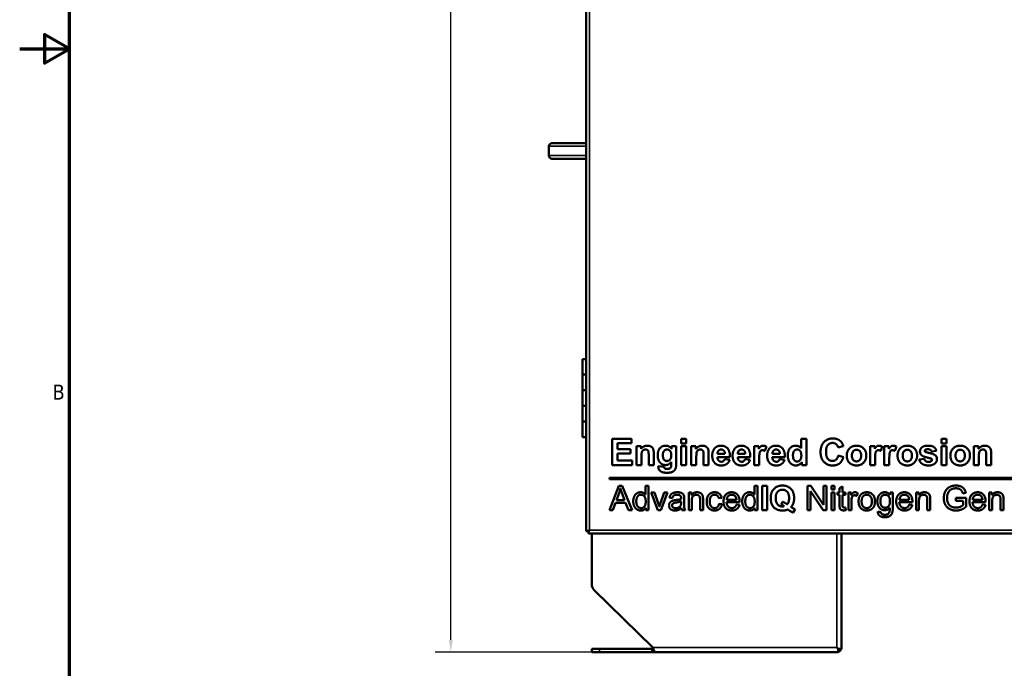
# Model space of a CAD drawing. Header units: inches. Extents: x 0 to 136, y 2 to 86.
# Tile 2 of 74: x 0 to 32, y 24 to 45. Entities that reach past the tile are written whole.
import ezdxf

# ---------------------------------------------------------------- set-up
doc = ezdxf.new("R2010")
doc.units = ezdxf.units.IN
doc.header["$LTSCALE"] = 4
doc.header["$MEASUREMENT"] = 0
for name, color, linetype, lineweight in [('Border (ANSI)', 7, 'Continuous', 70), ('Dimension (ANSI)', 7, 'Continuous', 25), ('Visible (ANSI)', 7, 'Continuous', 50), ('Visible Narrow (ANSI)', 7, 'Continuous', 35)]:
    doc.layers.add(name, color=color, linetype=linetype, lineweight=lineweight)
doc.styles.add('Dimension Text', font='tahoma.ttf')
doc.dimstyles.new('Dual Dimension', dxfattribs={"dimscale": 4, "dimtxt": 0.12, "dimasz": 0.098425, "dimexe": 0.125, "dimexo": 0.0625, "dimgap": 0.031496, "dimtad": 0, "dimtih": 1, "dimtoh": 1, "dimrnd": 1e-08, "dimzin": 4, "dimdsep": 46, "dimtxsty": 'Dimension Text', "dimcen": 0.09, "dimdle": 0.393701, "dimclrd": 256, "dimclre": 256, "dimclrt": 256, "dimadec": 0, "dimazin": 1, "dimtfac": 1, "dimtofl": 0, "dimtmove": 0, "dimatfit": 3, "dimfxl": 1, "dimtolj": 1, "dimtzin": 4, "dimlwd": -1, "dimlwe": -1, "dimarcsym": 0})

# ---------------------------------------------------------------- blocks, each defined once
blk = doc.blocks.new('Borders Default Border')
at = {"layer": 'Border (ANSI)', "flags": 128}
for points in [[(0.5, 1), (0.5, 21), (33.5, 21), (33.5, 1), (0.5, 1)], [(0.1, 11), (0.5, 11), (0.3, 11.1155), (0.3, 10.8845), (0.5, 11)]]:
    blk.add_lwpolyline(points, dxfattribs=at)
at = {"layer": 'Border (ANSI)', "insert": (0.3634, 8.19), "char_height": 0.12, "attachment_point": 7, "style": 'Dimension Text'}
blk.add_mtext('B', dxfattribs=at)
blk = doc.blocks.new('*D6')
at = {"layer": 'Defpoints', "color": 0, "transparency": 16777216}
for p in [(14.213, 76.864), (18.62, 76.864), (18.98, 24.666)]:
    blk.add_point(p, dxfattribs=at)
at = {"layer": 'Dimension (ANSI)', "transparency": 16777216}
for p, q in [((18.37, 76.864), (13.713, 76.864)), ((14.213, 76.471), (14.213, 51.843)), ((14.213, 25.06), (14.213, 49.688)), ((18.73, 24.666), (13.713, 24.666))]:
    blk.add_line(p, q, dxfattribs=at)
for points in [[(14.147, 76.471), (14.278, 76.471), (14.213, 76.864)], [(14.147, 25.06), (14.278, 25.06), (14.213, 24.666)]]:
    blk.add_solid(points, dxfattribs=at)
at = {"layer": 'Dimension (ANSI)', "transparency": 16777216, "insert": (14.213, 50.765), "char_height": 0.48, "attachment_point": 5, "style": 'Dimension Text'}
blk.add_mtext('\\A1;{\\H3.0x;(}\\S52.20^ 1325.8 mm;{\\H3.0x;)}', dxfattribs=at)

msp = doc.modelspace()

# ---------------------------------------------------------------- linework, layer by layer
at = {"layer": 'Visible (ANSI)'}
for p, q in [((18.5458, 28.5404), (18.5458, 76.7903)), ((17.3548, 40.8778), (17.3548, 40.5778)), ((18.2328, 40.9778), (17.4548, 40.9778)), ((18.2328, 40.9778), (18.5458, 40.9778)), ((17.4548, 40.4778), (18.2328, 40.4778)), ((18.2328, 40.4778), (18.5458, 40.4778)), ((18.5458, 34.0603), (18.4288, 34.0603)), ((18.4288, 34.0603), (18.4288, 33.5603)), ((18.5458, 33.5603), (18.4288, 33.5603)), ((18.5458, 33.5603), (18.4288, 33.5603)), ((18.4288, 33.5603), (18.4288, 33.0603)), ((18.5458, 33.0603), (18.4288, 33.0603)), ((18.4288, 33.0603), (18.4288, 32.5603)), ((18.5458, 33.0603), (18.4288, 33.0603)), ((18.5458, 32.5603), (18.4288, 32.5603)), ((18.5458, 32.5603), (18.4288, 32.5603)), ((18.4288, 32.5603), (18.4288, 32.0603)), ((18.5458, 32.0603), (18.4288, 32.0603)), ((18.4288, 32.0603), (18.4288, 31.5603)), ((18.5458, 32.0603), (18.4288, 32.0603)), ((18.5458, 31.5603), (18.4288, 31.5603)), ((20.0037, 31.5003), (19.3815, 31.5003)), ((19.3815, 31.5003), (19.3815, 30.6613)), ((19.5509, 31.3584), (20.0037, 31.3584)), ((19.5509, 31.1723), (19.5509, 31.3584)), ((20.0037, 31.3584), (20.0037, 31.5003)), ((20.1604, 31.2695), (20.1604, 30.6613)), ((20.31, 31.2695), (20.1604, 31.2695)), ((20.31, 31.18), (20.31, 31.2695)), ((21.2852, 31.2695), (21.2852, 31.1844)), ((21.4355, 31.2695), (21.2852, 31.2695)), ((21.4355, 30.724), (21.4355, 31.2695)), ((21.7559, 31.5003), (21.5947, 31.5003)), ((21.5947, 31.5003), (21.5947, 31.3513)), ((21.5947, 31.3513), (21.7559, 31.3513)), ((21.7559, 31.2695), (21.5947, 31.2695)), ((21.5947, 31.2695), (21.5947, 30.6613)), ((21.7559, 31.3513), (21.7559, 31.5003)), ((21.7559, 30.6613), (21.7559, 31.2695)), ((21.9183, 31.2695), (21.9183, 30.6613)), ((22.0679, 31.2695), (21.9183, 31.2695)), ((22.0679, 31.18), (22.0679, 31.2695)), ((23.9327, 31.2695), (23.9327, 30.6613)), ((24.0823, 31.2695), (23.9327, 31.2695)), ((24.0823, 31.1832), (24.0823, 31.2695)), ((24.2767, 31.1122), (24.3259, 31.2522)), ((25.4438, 31.5003), (25.4438, 31.1985)), ((25.6049, 31.5003), (25.4438, 31.5003)), ((25.6049, 30.6613), (25.6049, 31.5003)), ((26.621, 31.2292), (26.7886, 31.2695)), ((27.6449, 31.2695), (27.6449, 30.6613)), ((27.7945, 31.2695), (27.6449, 31.2695)), ((27.7945, 31.1832), (27.7945, 31.2695)), ((27.9889, 31.1122), (28.0381, 31.2522)), ((28.1008, 31.2695), (28.1008, 30.6613)), ((28.2504, 31.2695), (28.1008, 31.2695)), ((28.2504, 31.1832), (28.2504, 31.2695)), ((28.4448, 31.1122), (28.4941, 31.2522)), ((30.0928, 31.5003), (29.9316, 31.5003)), ((29.9316, 31.5003), (29.9316, 31.3513)), ((29.9316, 31.3513), (30.0928, 31.3513)), ((30.0928, 31.2695), (29.9316, 31.2695)), ((29.9316, 31.2695), (29.9316, 30.6613)), ((30.0928, 31.3513), (30.0928, 31.5003)), ((30.0928, 30.6613), (30.0928, 31.2695)), ((30.9714, 31.2695), (30.9714, 30.6613)), ((31.1211, 31.2695), (30.9714, 31.2695)), ((31.1211, 31.18), (31.1211, 31.2695)), ((19.9724, 31.1723), (19.5509, 31.1723)), ((19.5509, 31.0303), (19.9724, 31.0303)), ((19.5509, 30.8033), (19.5509, 31.0303)), ((19.9724, 31.0303), (19.9724, 31.1723)), ((20.3215, 30.6613), (20.3215, 30.937)), ((20.5536, 30.9715), (20.5536, 30.6613)), ((20.7148, 30.6613), (20.7148, 31.0393)), ((22.0794, 30.6613), (22.0794, 30.937)), ((22.3116, 30.9715), (22.3116, 30.6613)), ((22.4727, 30.6613), (22.4727, 31.0393)), ((22.7541, 30.9191), (23.157, 30.9191)), ((22.9971, 31.0175), (22.7567, 31.0175)), ((23.4057, 30.9191), (23.8086, 30.9191)), ((23.6487, 31.0175), (23.4083, 31.0175)), ((24.5133, 30.9191), (24.9162, 30.9191)), ((24.7563, 31.0175), (24.5159, 31.0175)), ((26.7911, 30.9184), (26.6268, 30.9702)), ((29.6183, 31.0936), (29.7698, 31.1218)), ((31.1326, 30.6613), (31.1326, 30.937)), ((31.3647, 30.9715), (31.3647, 30.6613)), ((31.5259, 30.6613), (31.5259, 31.0393)), ((19.3815, 30.6613), (20.0197, 30.6613)), ((20.0197, 30.8033), (19.5509, 30.8033)), ((20.0197, 30.6613), (20.0197, 30.8033)), ((20.1604, 30.6613), (20.3215, 30.6613)), ((20.5536, 30.6613), (20.7148, 30.6613)), ((21.046, 30.5993), (20.8625, 30.6217)), ((21.275, 30.7598), (21.2743, 30.6709)), ((21.5947, 30.6613), (21.7559, 30.6613)), ((21.9183, 30.6613), (22.0794, 30.6613)), ((22.3116, 30.6613), (22.4727, 30.6613)), ((23.1487, 30.8283), (22.9881, 30.8551)), ((23.8003, 30.8283), (23.6398, 30.8551)), ((23.9327, 30.6613), (24.0938, 30.6613)), ((24.0938, 30.6613), (24.0938, 30.8487)), ((24.9079, 30.8283), (24.7474, 30.8551)), ((25.4553, 30.7509), (25.4553, 30.6613)), ((25.4553, 30.6613), (25.6049, 30.6613)), ((27.6449, 30.6613), (27.806, 30.6613)), ((27.806, 30.6613), (27.806, 30.8487)), ((28.1008, 30.6613), (28.262, 30.6613)), ((28.262, 30.6613), (28.262, 30.8487)), ((29.3842, 30.8596), (29.2231, 30.8353)), ((29.9316, 30.6613), (30.0928, 30.6613)), ((30.9714, 30.6613), (31.1326, 30.6613)), ((31.3647, 30.6613), (31.5259, 30.6613)), ((19.5923, 29.9913), (19.2946, 29.2163)), ((37.9568, 30.2543), (19.2958, 30.2543)), ((19.2958, 30.2543), (19.2958, 30.2043)), ((19.2958, 30.2043), (37.9568, 30.2043)), ((19.7034, 29.9913), (19.5923, 29.9913)), ((20.02, 29.2163), (19.7034, 29.9913)), ((20.45, 29.9913), (20.45, 29.7137)), ((20.5451, 29.9913), (20.45, 29.9913)), ((20.5451, 29.2163), (20.5451, 29.9913)), ((23.9411, 29.9913), (23.9411, 29.7137)), ((24.0362, 29.9913), (23.9411, 29.9913)), ((24.0362, 29.2163), (24.0362, 29.9913)), ((24.3445, 29.9913), (24.188, 29.9913)), ((24.188, 29.9913), (24.188, 29.2163)), ((24.3445, 29.2163), (24.3445, 29.9913)), ((25.7456, 29.9913), (25.6405, 29.9913)), ((25.6405, 29.9913), (25.6405, 29.2163)), ((26.1532, 29.3829), (25.7456, 29.9913)), ((26.1532, 29.9913), (26.1532, 29.3829)), ((26.2513, 29.9913), (26.1532, 29.9913)), ((26.2513, 29.2163), (26.2513, 29.9913)), ((26.5071, 29.9913), (26.412, 29.9913)), ((26.412, 29.9913), (26.412, 29.8821)), ((26.5071, 29.8821), (26.5071, 29.9913)), ((26.764, 29.9742), (26.6689, 29.9169)), ((26.764, 29.7781), (26.764, 29.9742)), ((19.5179, 29.5341), (19.6035, 29.7616)), ((19.6998, 29.7492), (19.7813, 29.5341)), ((20.7371, 29.7781), (20.6367, 29.7781)), ((20.6367, 29.7781), (20.8493, 29.2163)), ((20.8576, 29.4414), (20.7371, 29.7781)), ((21.0531, 29.7781), (20.9285, 29.4355)), ((20.9385, 29.2163), (21.1512, 29.7781)), ((21.1512, 29.7781), (21.0531, 29.7781)), ((21.9238, 29.7781), (21.8382, 29.7781)), ((21.8382, 29.7781), (21.8382, 29.2163)), ((21.9238, 29.6984), (21.9238, 29.7781)), ((25.7386, 29.8248), (26.1461, 29.2163)), ((25.7386, 29.2163), (25.7386, 29.8248)), ((26.412, 29.8821), (26.5071, 29.8821)), ((26.5071, 29.7781), (26.412, 29.7781)), ((26.412, 29.7781), (26.412, 29.2163)), ((26.5071, 29.2163), (26.5071, 29.7781)), ((26.5986, 29.7781), (26.5986, 29.7043)), ((26.6689, 29.7781), (26.5986, 29.7781)), ((26.5986, 29.7043), (26.6689, 29.7043)), ((26.6689, 29.9169), (26.6689, 29.7781)), ((26.6689, 29.7043), (26.6689, 29.3806)), ((26.8591, 29.7781), (26.764, 29.7781)), ((26.764, 29.7043), (26.8591, 29.7043)), ((26.764, 29.3752), (26.764, 29.7043)), ((26.8591, 29.7043), (26.8591, 29.7781)), ((27.0369, 29.7781), (26.9513, 29.7781)), ((26.9513, 29.7781), (26.9513, 29.2163)), ((27.0369, 29.693), (27.0369, 29.7781)), ((27.223, 29.6718), (27.2561, 29.7604)), ((28.2851, 29.7781), (28.2851, 29.7102)), ((28.3731, 29.7781), (28.2851, 29.7781)), ((28.3731, 29.2931), (28.3731, 29.7781)), ((29.2042, 29.7781), (29.1185, 29.7781)), ((29.1185, 29.7781), (29.1185, 29.2163)), ((29.2042, 29.6984), (29.2042, 29.7781)), ((30.6201, 29.7492), (30.7123, 29.7746)), ((31.5511, 29.7781), (31.4654, 29.7781)), ((31.4654, 29.7781), (31.4654, 29.2163)), ((31.5511, 29.6984), (31.5511, 29.7781)), ((19.4033, 29.2163), (19.4883, 29.4509)), ((19.4883, 29.4509), (19.8132, 29.4509)), ((19.7813, 29.5341), (19.5179, 29.5341)), ((19.8132, 29.4509), (19.903, 29.2163)), ((21.2203, 29.6174), (21.3136, 29.605)), ((21.5948, 29.4981), (21.5942, 29.4633)), ((21.6905, 29.4514), (21.6905, 29.5784)), ((21.9333, 29.2163), (21.9333, 29.5229)), ((22.1991, 29.5578), (22.1991, 29.2163)), ((22.2942, 29.2163), (22.2942, 29.5613)), ((22.7986, 29.5985), (22.8914, 29.6127)), ((22.9002, 29.4095), (22.8069, 29.4219)), ((23.0479, 29.4727), (23.4667, 29.4727)), ((23.3669, 29.5507), (23.0532, 29.5507)), ((23.4644, 29.3853), (23.3657, 29.3977)), ((24.8442, 29.4822), (24.8005, 29.393)), ((27.0464, 29.2163), (27.0464, 29.5105)), ((28.5828, 29.4727), (29.0016, 29.4727)), ((28.9018, 29.5507), (28.5881, 29.5507)), ((28.9992, 29.3853), (28.9006, 29.3977)), ((29.2137, 29.2163), (29.2137, 29.5229)), ((29.4795, 29.5578), (29.4795, 29.2163)), ((29.5746, 29.2163), (29.5746, 29.5613)), ((30.7241, 29.6115), (30.3962, 29.6115)), ((30.3962, 29.6115), (30.3962, 29.52)), ((30.3962, 29.52), (30.6237, 29.52)), ((30.6237, 29.52), (30.6237, 29.3764)), ((30.7241, 29.3244), (30.7241, 29.6115)), ((30.9296, 29.4727), (31.3484, 29.4727)), ((31.2486, 29.5507), (30.935, 29.5507)), ((31.3461, 29.3853), (31.2474, 29.3977)), ((31.5605, 29.2163), (31.5605, 29.5229)), ((31.8263, 29.5578), (31.8263, 29.2163)), ((31.9214, 29.2163), (31.9214, 29.5613)), ((19.2946, 29.2163), (19.4033, 29.2163)), ((19.903, 29.2163), (20.02, 29.2163)), ((20.4571, 29.2872), (20.4571, 29.2163)), ((20.4571, 29.2163), (20.5451, 29.2163)), ((20.8493, 29.2163), (20.9385, 29.2163)), ((21.6214, 29.2163), (21.7206, 29.2163)), ((21.8382, 29.2163), (21.9333, 29.2163)), ((22.1991, 29.2163), (22.2942, 29.2163)), ((23.9481, 29.2872), (23.9481, 29.2163)), ((23.9481, 29.2163), (24.0362, 29.2163)), ((24.188, 29.2163), (24.3445, 29.2163)), ((25.1851, 29.139), (25.2424, 29.2494)), ((25.6405, 29.2163), (25.7386, 29.2163)), ((26.1461, 29.2163), (26.2513, 29.2163)), ((26.412, 29.2163), (26.5071, 29.2163)), ((26.8727, 29.2169), (26.8591, 29.3014)), ((26.9513, 29.2163), (27.0464, 29.2163)), ((27.9897, 29.1567), (27.897, 29.1703)), ((29.1185, 29.2163), (29.2137, 29.2163)), ((29.4795, 29.2163), (29.5746, 29.2163)), ((31.4654, 29.2163), (31.5605, 29.2163)), ((31.8263, 29.2163), (31.9214, 29.2163)), ((18.5883, 28.5404), (18.5458, 28.5404)), ((18.6197, 28.5404), (18.5883, 28.5404)), ((18.6588, 28.5795), (18.6197, 28.5404)), ((18.6197, 28.5404), (18.6198, 28.5404)), ((18.6198, 28.5405), (18.6198, 28.5404)), ((18.6199, 28.5402), (18.659, 28.5794)), ((18.6199, 28.5402), (18.6199, 28.5403)), ((18.62, 28.5403), (18.6199, 28.5403)), ((18.6199, 28.5402), (18.6199, 28.5089)), ((18.6199, 28.5089), (18.6199, 28.4663)), ((42.8547, 28.4663), (18.6199, 28.4663)), ((18.659, 28.5797), (18.6588, 28.5795)), ((18.659, 28.5797), (18.6592, 28.5797)), ((18.659, 28.5794), (18.6592, 28.5796)), ((18.6592, 28.5796), (18.6592, 28.5797)), ((18.7298, 26.833), (18.7298, 28.4663)), ((26.7298, 24.7699), (26.7298, 28.4663)), ((18.8049, 26.6543), (20.6895, 24.8092)), ((18.7298, 24.7699), (18.9798, 24.7699)), ((18.7298, 24.6659), (18.7298, 24.7699)), ((18.7298, 24.6659), (18.9798, 24.6659)), ((20.6673, 24.7699), (18.9798, 24.7699)), ((20.6673, 24.6659), (18.9798, 24.6659)), ((20.6673, 24.7699), (20.7072, 24.7699)), ((20.6673, 24.6659), (20.6673, 24.7699)), ((20.7393, 24.6659), (20.6673, 24.6659)), ((26.6257, 24.6658), (20.7396, 24.6658)), ((26.6257, 24.7698), (26.5864, 24.8092)), ((26.6258, 24.7699), (26.5864, 24.8092)), ((26.6257, 24.6658), (26.6257, 24.7698)), ((26.7298, 24.7699), (26.6258, 24.7699))]:
    msp.add_line(p, q, dxfattribs=at)
for centre, radius, start, end in [((17.4548, 40.8778), 0.1, 90, 180), ((17.4548, 40.5778), 0.1, 180, 270), ((18.9798, 26.833), 0.25, 180, 225.60797), ((26.5864, 24.8093), 0.0394, 314.8618, 314.97626), ((26.5864, 24.8093), 0.1434, 285.91475, 344.05253)]:
    msp.add_arc(centre, radius, start, end, dxfattribs=at)
for points, degree in [([(20.5102, 31.2829), (20.3893, 31.2829), (20.31, 31.18)], 2), ([(20.7148, 31.0393), (20.7148, 31.1096), (20.6969, 31.1851), (20.6521, 31.2446), (20.5639, 31.2829), (20.5102, 31.2829)], 2), ([(21.0991, 31.2829), (20.9891, 31.2829), (20.842, 31.1218), (20.842, 30.9689)], 2), ([(21.2852, 31.1844), (21.2117, 31.2829), (21.0991, 31.2829)], 2), ([(22.2681, 31.2829), (22.1472, 31.2829), (22.0679, 31.18)], 2), ([(22.4727, 31.0393), (22.4727, 31.1096), (22.4548, 31.1851), (22.4101, 31.2446), (22.3218, 31.2829), (22.2681, 31.2829)], 2), ([(22.8679, 31.2829), (22.7471, 31.2829), (22.5891, 31.1122), (22.5891, 30.9606)], 2), ([(23.157, 30.9191), (23.1602, 31.1039), (23.0035, 31.2829), (22.8679, 31.2829)], 2), ([(23.5196, 31.2829), (23.3987, 31.2829), (23.2407, 31.1122), (23.2407, 30.9606)], 2), ([(23.8086, 30.9191), (23.8118, 31.1039), (23.6551, 31.2829), (23.5196, 31.2829)], 2), ([(24.2204, 31.2829), (24.1814, 31.2829), (24.1207, 31.2446), (24.0823, 31.1832)], 2), ([(24.3259, 31.2522), (24.2754, 31.2829), (24.2204, 31.2829)], 2), ([(24.6271, 31.2829), (24.5063, 31.2829), (24.3483, 31.1122), (24.3483, 30.9606)], 2), ([(24.9162, 30.9191), (24.9194, 31.1039), (24.7627, 31.2829), (24.6271, 31.2829)], 2), ([(25.2673, 31.2829), (25.156, 31.2829), (25.0108, 31.1224), (25.0108, 30.9677)], 2), ([(25.4438, 31.1985), (25.3696, 31.2829), (25.2673, 31.2829)], 2), ([(26.4529, 31.5144), (26.2764, 31.5144), (26.0602, 31.2829), (26.0602, 31.0732)], 2), ([(26.2348, 31.086), (26.2348, 31.2362), (26.3512, 31.3699), (26.4445, 31.3699)], 2), ([(26.4445, 31.3699), (26.5117, 31.3699), (26.6063, 31.2944), (26.621, 31.2292)], 2), ([(26.7029, 31.4236), (26.6063, 31.5144), (26.4529, 31.5144)], 2), ([(26.7886, 31.2695), (26.7598, 31.3699), (26.7029, 31.4236)], 2), ([(27.2113, 31.2829), (27.1218, 31.2829), (26.9772, 31.2043), (26.8979, 31.054), (26.8979, 30.9741)], 2), ([(27.5259, 30.967), (27.5259, 31.1039), (27.3494, 31.2829), (27.2113, 31.2829)], 2), ([(27.9326, 31.2829), (27.8936, 31.2829), (27.8329, 31.2446), (27.7945, 31.1832)], 2), ([(28.0381, 31.2522), (27.9876, 31.2829), (27.9326, 31.2829)], 2), ([(28.3886, 31.2829), (28.3496, 31.2829), (28.2888, 31.2446), (28.2504, 31.1832)], 2), ([(28.4941, 31.2522), (28.4436, 31.2829), (28.3886, 31.2829)], 2), ([(28.8394, 31.2829), (28.7499, 31.2829), (28.6054, 31.2043), (28.5261, 31.054), (28.5261, 30.9741)], 2), ([(29.154, 30.967), (29.154, 31.1039), (28.9775, 31.2829), (28.8394, 31.2829)], 2), ([(29.5013, 31.2829), (29.3702, 31.2829), (29.2455, 31.1755), (29.2455, 31.0962)], 2), ([(29.7698, 31.1218), (29.7468, 31.2017), (29.626, 31.2829), (29.5013, 31.2829)], 2), ([(30.5328, 31.2829), (30.4432, 31.2829), (30.2987, 31.2043), (30.2194, 31.054), (30.2194, 30.9741)], 2), ([(30.8474, 30.967), (30.8474, 31.1039), (30.6709, 31.2829), (30.5328, 31.2829)], 2), ([(31.3212, 31.2829), (31.2004, 31.2829), (31.1211, 31.18)], 2), ([(31.5259, 31.0393), (31.5259, 31.1096), (31.508, 31.1851), (31.4632, 31.2446), (31.3749, 31.2829), (31.3212, 31.2829)], 2), ([(20.3215, 30.937), (20.3215, 31.0386), (20.3458, 31.1141), (20.4123, 31.1601), (20.4539, 31.1601)], 2), ([(20.4539, 31.1601), (20.4865, 31.1601), (20.5332, 31.1282), (20.5536, 31.07), (20.5536, 30.9715)], 2), ([(20.842, 30.9689), (20.842, 30.8468), (20.8983, 30.7649)], 2), ([(21.007, 30.9779), (21.007, 31.07), (21.0819, 31.1601), (21.1394, 31.1601)], 2), ([(21.1368, 30.7912), (21.0819, 30.7912), (21.007, 30.8813), (21.007, 30.9779)], 2), ([(21.2769, 30.9741), (21.2769, 30.8832), (21.1957, 30.7912), (21.1368, 30.7912)], 2), ([(21.1394, 31.1601), (21.1989, 31.1601), (21.2769, 31.0687), (21.2769, 30.9741)], 2), ([(22.0794, 30.937), (22.0794, 31.0386), (22.1037, 31.1141), (22.1702, 31.1601), (22.2118, 31.1601)], 2), ([(22.2118, 31.1601), (22.2444, 31.1601), (22.2911, 31.1282), (22.3116, 31.07), (22.3116, 30.9715)], 2), ([(22.5891, 30.9606), (22.5891, 30.8346), (22.6492, 30.7515)], 2), ([(22.8858, 30.7681), (22.8302, 30.7681), (22.756, 30.8474), (22.7541, 30.9191)], 2), ([(22.7567, 31.0175), (22.7567, 31.0834), (22.7905, 31.1218)], 2), ([(22.7905, 31.1218), (22.8251, 31.1601), (22.8775, 31.1601)], 2), ([(22.8775, 31.1601), (22.9268, 31.1601), (22.9952, 31.0872), (22.9971, 31.0175)], 2), ([(23.2407, 30.9606), (23.2407, 30.8346), (23.3009, 30.7515)], 2), ([(23.5375, 30.7681), (23.4818, 30.7681), (23.4076, 30.8474), (23.4057, 30.9191)], 2), ([(23.4083, 31.0175), (23.4083, 31.0834), (23.4422, 31.1218)], 2), ([(23.4422, 31.1218), (23.4767, 31.1601), (23.5291, 31.1601)], 2), ([(23.5291, 31.1601), (23.5784, 31.1601), (23.6468, 31.0872), (23.6487, 31.0175)], 2), ([(24.0938, 30.8487), (24.0938, 31.0041), (24.1207, 31.1013), (24.1674, 31.1384), (24.2012, 31.1384)], 2), ([(24.2012, 31.1384), (24.2358, 31.1384), (24.2767, 31.1122)], 2), ([(24.3483, 30.9606), (24.3483, 30.8346), (24.4084, 30.7515)], 2), ([(24.645, 30.7681), (24.5894, 30.7681), (24.5152, 30.8474), (24.5133, 30.9191)], 2), ([(24.5159, 31.0175), (24.5159, 31.0834), (24.5498, 31.1218)], 2), ([(24.5498, 31.1218), (24.5843, 31.1601), (24.6367, 31.1601)], 2), ([(24.6367, 31.1601), (24.686, 31.1601), (24.7544, 31.0872), (24.7563, 31.0175)], 2), ([(25.0108, 30.9677), (25.0108, 30.8167), (25.1605, 30.6479), (25.2653, 30.6479)], 2), ([(25.1758, 30.9785), (25.1758, 31.0693), (25.2532, 31.1601), (25.3101, 31.1601)], 2), ([(25.2027, 30.8378), (25.1758, 30.8813), (25.1758, 30.9785)], 2), ([(25.3101, 31.1601), (25.3689, 31.1601), (25.4444, 31.0681), (25.4444, 30.9632)], 2), ([(25.4444, 30.9632), (25.4444, 30.8698), (25.3664, 30.7752), (25.3114, 30.7752)], 2), ([(26.0602, 31.0732), (26.0602, 30.8756), (26.2757, 30.6473), (26.4426, 30.6473)], 2), ([(26.4407, 30.7918), (26.3493, 30.7918), (26.2348, 30.9267), (26.2348, 31.086)], 2), ([(26.6268, 30.9702), (26.6057, 30.8781), (26.5085, 30.7918), (26.4407, 30.7918)], 2), ([(26.4426, 30.6473), (26.5776, 30.6473), (26.7534, 30.7809), (26.7911, 30.9184)], 2), ([(26.8979, 30.9741), (26.8979, 30.8692), (26.9772, 30.7234), (27.1288, 30.6479), (27.2126, 30.6479)], 2), ([(27.0629, 30.9657), (27.0629, 31.0559), (27.1486, 31.1518), (27.2119, 31.1518)], 2), ([(27.2119, 30.779), (27.1486, 30.779), (27.0629, 30.8749), (27.0629, 30.9657)], 2), ([(27.2119, 31.1518), (27.2752, 31.1518), (27.3603, 31.0559), (27.3603, 30.9664)], 2), ([(27.3603, 30.9664), (27.3603, 30.8749), (27.2752, 30.779), (27.2119, 30.779)], 2), ([(27.2126, 30.6479), (27.3475, 30.6479), (27.5259, 30.8295), (27.5259, 30.967)], 2), ([(27.806, 30.8487), (27.806, 31.0041), (27.8329, 31.1013), (27.8795, 31.1384), (27.9134, 31.1384)], 2), ([(27.9134, 31.1384), (27.948, 31.1384), (27.9889, 31.1122)], 2), ([(28.262, 30.8487), (28.262, 31.0041), (28.2888, 31.1013), (28.3355, 31.1384), (28.3694, 31.1384)], 2), ([(28.3694, 31.1384), (28.4039, 31.1384), (28.4448, 31.1122)], 2), ([(28.5261, 30.9741), (28.5261, 30.8692), (28.6054, 30.7234), (28.7569, 30.6479), (28.8407, 30.6479)], 2), ([(28.691, 30.9657), (28.691, 31.0559), (28.7767, 31.1518), (28.84, 31.1518)], 2), ([(28.84, 30.779), (28.7767, 30.779), (28.691, 30.8749), (28.691, 30.9657)], 2), ([(28.84, 31.1518), (28.9034, 31.1518), (28.9884, 31.0559), (28.9884, 30.9664)], 2), ([(28.9884, 30.9664), (28.9884, 30.8749), (28.9034, 30.779), (28.84, 30.779)], 2), ([(28.8407, 30.6479), (28.9756, 30.6479), (29.154, 30.8295), (29.154, 30.967)], 2), ([(29.2455, 31.0962), (29.2455, 31.0092), (29.3177, 30.96)], 2), ([(29.3177, 30.96), (29.3695, 30.9242), (29.5639, 30.8813)], 2), ([(29.3951, 31.1167), (29.3951, 31.1371), (29.4137, 31.1493)], 2), ([(29.4111, 31.0879), (29.3951, 31.1), (29.3951, 31.1167)], 2), ([(29.7398, 30.9709), (29.6893, 31.0137), (29.4328, 31.0719), (29.4111, 31.0879)], 2), ([(29.4137, 31.1493), (29.4405, 31.1672), (29.5038, 31.1672)], 2), ([(29.5038, 31.1672), (29.5543, 31.1672), (29.6087, 31.1294), (29.6183, 31.0936)], 2), ([(29.7903, 30.8513), (29.7903, 30.928), (29.7398, 30.9709)], 2), ([(30.2194, 30.9741), (30.2194, 30.8692), (30.2987, 30.7234), (30.4503, 30.6479), (30.534, 30.6479)], 2), ([(30.3844, 30.9657), (30.3844, 31.0559), (30.4701, 31.1518), (30.5334, 31.1518)], 2), ([(30.5334, 30.779), (30.4701, 30.779), (30.3844, 30.8749), (30.3844, 30.9657)], 2), ([(30.5334, 31.1518), (30.5967, 31.1518), (30.6817, 31.0559), (30.6817, 30.9664)], 2), ([(30.6817, 30.9664), (30.6817, 30.8749), (30.5967, 30.779), (30.5334, 30.779)], 2), ([(30.534, 30.6479), (30.669, 30.6479), (30.8474, 30.8295), (30.8474, 30.967)], 2), ([(31.1326, 30.937), (31.1326, 31.0386), (31.1569, 31.1141), (31.2234, 31.1601), (31.265, 31.1601)], 2), ([(31.265, 31.1601), (31.2976, 31.1601), (31.3443, 31.1282), (31.3647, 31.07), (31.3647, 30.9715)], 2), ([(20.8625, 30.6217), (20.8619, 30.6102), (20.8619, 30.6019)], 2), ([(20.8619, 30.6019), (20.8619, 30.5207), (20.9917, 30.4145), (21.1464, 30.4145)], 2), ([(20.8983, 30.7649), (20.9699, 30.6613), (21.0927, 30.6613)], 2), ([(21.0927, 30.6613), (21.2027, 30.6613), (21.275, 30.7598)], 2), ([(21.1464, 30.4145), (21.2283, 30.4145), (21.3357, 30.449), (21.3997, 30.5098), (21.4355, 30.6159), (21.4355, 30.724)], 2), ([(21.2743, 30.6709), (21.2743, 30.6172), (21.2667, 30.5968)], 2), ([(22.6492, 30.7515), (22.7253, 30.6479), (22.8839, 30.6479)], 2), ([(22.8839, 30.6479), (22.9843, 30.6479), (23.118, 30.74), (23.1487, 30.8283)], 2), ([(22.9881, 30.8551), (22.9747, 30.8091), (22.9236, 30.7681), (22.8858, 30.7681)], 2), ([(23.3009, 30.7515), (23.377, 30.6479), (23.5355, 30.6479)], 2), ([(23.5355, 30.6479), (23.6359, 30.6479), (23.7696, 30.74), (23.8003, 30.8283)], 2), ([(23.6398, 30.8551), (23.6263, 30.8091), (23.5752, 30.7681), (23.5375, 30.7681)], 2), ([(24.4084, 30.7515), (24.4845, 30.6479), (24.6431, 30.6479)], 2), ([(24.6431, 30.6479), (24.7435, 30.6479), (24.8772, 30.74), (24.9079, 30.8283)], 2), ([(24.7474, 30.8551), (24.7339, 30.8091), (24.6828, 30.7681), (24.645, 30.7681)], 2), ([(25.3114, 30.7752), (25.2417, 30.7752), (25.2027, 30.8378)], 2), ([(25.2653, 30.6479), (25.3165, 30.6479), (25.4182, 30.6984), (25.4553, 30.7509)], 2), ([(29.2231, 30.8353), (29.2455, 30.749), (29.39, 30.6479), (29.5141, 30.6479)], 2), ([(29.5141, 30.7643), (29.4578, 30.7643), (29.3945, 30.8129), (29.3842, 30.8596)], 2), ([(29.5141, 30.6479), (29.6509, 30.6479), (29.7903, 30.7681), (29.7903, 30.8513)], 2), ([(29.6081, 30.7873), (29.5767, 30.7643), (29.5141, 30.7643)], 2), ([(29.5639, 30.8813), (29.6055, 30.8717), (29.6177, 30.8602)], 2), ([(29.6292, 30.8302), (29.6292, 30.8033), (29.6081, 30.7873)], 2), ([(29.6177, 30.8602), (29.6292, 30.8481), (29.6292, 30.8302)], 2), ([(21.0671, 30.5546), (21.0505, 30.5667), (21.046, 30.5993)], 2), ([(21.14, 30.5373), (21.0902, 30.5373), (21.0671, 30.5546)], 2), ([(21.2347, 30.5565), (21.2034, 30.5373), (21.14, 30.5373)], 2), ([(21.2667, 30.5968), (21.2558, 30.5686), (21.2347, 30.5565)], 2), ([(24.8389, 30.0043), (24.6653, 30.0043), (24.4621, 29.7935), (24.4621, 29.6038)], 2), ([(25.2134, 29.6038), (25.2134, 29.7935), (25.0114, 30.0043), (24.8389, 30.0043)], 2), ([(30.3956, 30.0049), (30.2799, 30.0049), (30.1021, 29.9098), (30.0076, 29.7137), (30.0076, 29.6003)], 2), ([(30.7123, 29.7746), (30.6922, 29.8531), (30.6154, 29.9506), (30.4795, 30.0049), (30.3956, 30.0049)], 2), ([(19.6035, 29.7616), (19.6301, 29.8354), (19.6455, 29.9098)], 2), ([(19.6455, 29.9098), (19.6632, 29.8472), (19.6998, 29.7492)], 2), ([(20.2952, 29.7905), (20.2261, 29.7905), (20.1145, 29.7179), (20.0584, 29.5808), (20.0584, 29.4969)], 2), ([(20.1564, 29.4969), (20.1564, 29.608), (20.2415, 29.7119), (20.3053, 29.7119)], 2), ([(20.45, 29.7137), (20.4252, 29.748), (20.346, 29.7905), (20.2952, 29.7905)], 2), ([(20.3053, 29.7119), (20.3703, 29.7119), (20.4589, 29.6038), (20.4589, 29.4887)], 2), ([(21.4731, 29.7905), (21.401, 29.7905), (21.2912, 29.7509), (21.2327, 29.6771), (21.2203, 29.6174)], 2), ([(21.3136, 29.605), (21.329, 29.6647), (21.3928, 29.7119), (21.4595, 29.7119)], 2), ([(21.4595, 29.7119), (21.5316, 29.7119), (21.5676, 29.6795)], 2), ([(21.6858, 29.6665), (21.6775, 29.7054), (21.635, 29.7568), (21.5452, 29.7905), (21.4731, 29.7905)], 2), ([(21.5676, 29.6795), (21.5948, 29.6558), (21.5948, 29.5973)], 2), ([(21.6905, 29.5784), (21.6905, 29.6417), (21.6858, 29.6665)], 2), ([(22.1022, 29.7905), (21.9858, 29.7905), (21.9238, 29.6984)], 2), ([(21.9333, 29.5229), (21.9333, 29.6304), (22.0213, 29.7078), (22.0821, 29.7078)], 2), ([(22.0821, 29.7078), (22.1205, 29.7078), (22.1766, 29.6735), (22.1991, 29.6157), (22.1991, 29.5578)], 2), ([(22.2889, 29.6541), (22.2806, 29.6948), (22.2381, 29.7539), (22.153, 29.7905), (22.1022, 29.7905)], 2), ([(22.6669, 29.7905), (22.5948, 29.7905), (22.4714, 29.7226), (22.4111, 29.5861), (22.4111, 29.4952)], 2), ([(22.5092, 29.4975), (22.5092, 29.6092), (22.599, 29.7125), (22.671, 29.7125)], 2), ([(22.8914, 29.6127), (22.8748, 29.6978), (22.7585, 29.7905), (22.6669, 29.7905)], 2), ([(22.671, 29.7125), (22.7183, 29.7125), (22.7856, 29.6552), (22.7986, 29.5985)], 2), ([(23.2121, 29.7905), (23.0958, 29.7905), (22.9499, 29.634), (22.9499, 29.4922)], 2), ([(23.0532, 29.5507), (23.058, 29.6245), (23.1472, 29.7125), (23.2127, 29.7125)], 2), ([(23.4673, 29.4981), (23.4673, 29.6369), (23.3244, 29.7905), (23.2121, 29.7905)], 2), ([(23.2127, 29.7125), (23.2854, 29.7125), (23.3309, 29.6576)], 2), ([(23.3309, 29.6576), (23.3604, 29.6216), (23.3669, 29.5507)], 2), ([(23.7863, 29.7905), (23.7172, 29.7905), (23.6055, 29.7179), (23.5494, 29.5808), (23.5494, 29.4969)], 2), ([(23.6475, 29.4969), (23.6475, 29.608), (23.7325, 29.7119), (23.7963, 29.7119)], 2), ([(23.9411, 29.7137), (23.9162, 29.748), (23.8371, 29.7905), (23.7863, 29.7905)], 2), ([(23.7963, 29.7119), (23.8613, 29.7119), (23.9499, 29.6038), (23.9499, 29.4887)], 2), ([(24.6233, 29.6038), (24.6233, 29.7379), (24.742, 29.8708), (24.8377, 29.8708)], 2), ([(24.8377, 29.8708), (24.9334, 29.8708), (25.0522, 29.7379), (25.0522, 29.6038)], 2), ([(27.1586, 29.7905), (27.1249, 29.7905), (27.0694, 29.7527), (27.0369, 29.693)], 2), ([(27.0623, 29.6216), (27.073, 29.6546), (27.122, 29.6925), (27.1533, 29.6925)], 2), ([(27.1533, 29.6925), (27.1881, 29.6925), (27.223, 29.6718)], 2), ([(27.2561, 29.7604), (27.2064, 29.7905), (27.1586, 29.7905)], 2), ([(27.3642, 29.7279), (27.2773, 29.6529), (27.2773, 29.4975)], 2), ([(27.5402, 29.7905), (27.4362, 29.7905), (27.3642, 29.7279)], 2), ([(27.3754, 29.4969), (27.3754, 29.605), (27.4693, 29.7119), (27.5402, 29.7119)], 2), ([(27.8031, 29.5052), (27.8031, 29.6387), (27.656, 29.7905), (27.5402, 29.7905)], 2), ([(27.5402, 29.7119), (27.6105, 29.7119), (27.705, 29.6044), (27.705, 29.5005)], 2), ([(28.1214, 29.7905), (28.047, 29.7905), (27.9366, 29.7167), (27.8781, 29.5808), (27.8781, 29.5005)], 2), ([(27.9761, 29.507), (27.9761, 29.6086), (28.0647, 29.7119), (28.1285, 29.7119)], 2), ([(28.2851, 29.7102), (28.2207, 29.7905), (28.1214, 29.7905)], 2), ([(28.1285, 29.7119), (28.1929, 29.7119), (28.2839, 29.6074), (28.2839, 29.504)], 2), ([(28.747, 29.7905), (28.6306, 29.7905), (28.4847, 29.634), (28.4847, 29.4922)], 2), ([(28.5881, 29.5507), (28.5928, 29.6245), (28.682, 29.7125), (28.7476, 29.7125)], 2), ([(29.0022, 29.4981), (29.0022, 29.6369), (28.8592, 29.7905), (28.747, 29.7905)], 2), ([(28.7476, 29.7125), (28.8202, 29.7125), (28.8657, 29.6576)], 2), ([(28.8657, 29.6576), (28.8953, 29.6216), (28.9018, 29.5507)], 2), ([(29.3826, 29.7905), (29.2662, 29.7905), (29.2042, 29.6984)], 2), ([(29.2137, 29.5229), (29.2137, 29.6304), (29.3017, 29.7078), (29.3625, 29.7078)], 2), ([(29.3625, 29.7078), (29.4009, 29.7078), (29.457, 29.6735), (29.4795, 29.6157), (29.4795, 29.5578)], 2), ([(29.5693, 29.6541), (29.561, 29.6948), (29.5185, 29.7539), (29.4334, 29.7905), (29.3826, 29.7905)], 2), ([(30.1133, 29.6068), (30.1133, 29.6907), (30.1428, 29.7627)], 2), ([(30.1428, 29.7627), (30.1605, 29.8041), (30.2232, 29.8744), (30.3259, 29.9169), (30.3962, 29.9169)], 2), ([(30.3962, 29.9169), (30.4547, 29.9169), (30.551, 29.8762), (30.6024, 29.8082), (30.6201, 29.7492)], 2), ([(31.0939, 29.7905), (30.9775, 29.7905), (30.8316, 29.634), (30.8316, 29.4922)], 2), ([(30.935, 29.5507), (30.9397, 29.6245), (31.0289, 29.7125), (31.0944, 29.7125)], 2), ([(31.349, 29.4981), (31.349, 29.6369), (31.2061, 29.7905), (31.0939, 29.7905)], 2), ([(31.0944, 29.7125), (31.1671, 29.7125), (31.2126, 29.6576)], 2), ([(31.2126, 29.6576), (31.2421, 29.6216), (31.2486, 29.5507)], 2), ([(31.7294, 29.7905), (31.6131, 29.7905), (31.5511, 29.6984)], 2), ([(31.5605, 29.5229), (31.5605, 29.6304), (31.6485, 29.7078), (31.7094, 29.7078)], 2), ([(31.7094, 29.7078), (31.7478, 29.7078), (31.8039, 29.6735), (31.8263, 29.6157), (31.8263, 29.5578)], 2), ([(31.9161, 29.6541), (31.9078, 29.6948), (31.8653, 29.7539), (31.7802, 29.7905), (31.7294, 29.7905)], 2), ([(20.0584, 29.4969), (20.0584, 29.4107), (20.1204, 29.2778), (20.2326, 29.2039), (20.3, 29.2039)], 2), ([(20.3094, 29.2819), (20.2474, 29.2819), (20.1564, 29.3888), (20.1564, 29.4969)], 2), ([(20.4589, 29.4887), (20.4589, 29.3841), (20.3714, 29.2819), (20.3094, 29.2819)], 2), ([(20.8936, 29.3286), (20.8771, 29.3871), (20.8576, 29.4414)], 2), ([(20.9285, 29.4355), (20.906, 29.3729), (20.8936, 29.3286)], 2), ([(21.3402, 29.5253), (21.3018, 29.5152), (21.2415, 29.4739), (21.2037, 29.406), (21.2037, 29.3646)], 2), ([(21.2037, 29.3646), (21.2037, 29.2943), (21.303, 29.2039), (21.3957, 29.2039)], 2), ([(21.3053, 29.367), (21.3053, 29.3918), (21.3319, 29.4325), (21.3804, 29.4538), (21.4394, 29.4621)], 2), ([(21.4182, 29.2784), (21.3626, 29.2784), (21.3053, 29.3292), (21.3053, 29.367)], 2), ([(21.4247, 29.54), (21.368, 29.533), (21.3402, 29.5253)], 2), ([(21.5788, 29.3682), (21.5588, 29.3262), (21.4731, 29.2784), (21.4182, 29.2784)], 2), ([(21.5942, 29.5725), (21.5399, 29.5536), (21.4247, 29.54)], 2), ([(21.4394, 29.4621), (21.5428, 29.4768), (21.5948, 29.4981)], 2), ([(21.5942, 29.4633), (21.5942, 29.4006), (21.5788, 29.3682)], 2), ([(21.5948, 29.5973), (21.5948, 29.592), (21.5942, 29.5725)], 2), ([(21.7206, 29.2163), (21.7029, 29.2488), (21.6905, 29.3191), (21.6905, 29.4514)], 2), ([(22.2942, 29.5613), (22.2942, 29.6275), (22.2889, 29.6541)], 2), ([(22.4111, 29.4952), (22.4111, 29.3546), (22.5511, 29.2039), (22.6663, 29.2039)], 2), ([(22.6657, 29.2819), (22.596, 29.2819), (22.5092, 29.3847), (22.5092, 29.4975)], 2), ([(22.8069, 29.4219), (22.7969, 29.3504), (22.7218, 29.2819), (22.6657, 29.2819)], 2), ([(22.6663, 29.2039), (22.7585, 29.2039), (22.8849, 29.3132), (22.9002, 29.4095)], 2), ([(22.9499, 29.4922), (22.9499, 29.3558), (23.094, 29.2039), (23.2174, 29.2039)], 2), ([(23.2174, 29.2819), (23.1472, 29.2819), (23.0532, 29.38), (23.0479, 29.4727)], 2), ([(23.3657, 29.3977), (23.3439, 29.3374), (23.27, 29.2819), (23.2174, 29.2819)], 2), ([(23.2174, 29.2039), (23.3149, 29.2039), (23.4407, 29.299), (23.4644, 29.3853)], 2), ([(23.4667, 29.4727), (23.4673, 29.4898), (23.4673, 29.4981)], 2), ([(23.5494, 29.4969), (23.5494, 29.4107), (23.6114, 29.2778), (23.7237, 29.2039), (23.791, 29.2039)], 2), ([(23.8005, 29.2819), (23.7384, 29.2819), (23.6475, 29.3888), (23.6475, 29.4969)], 2), ([(23.9499, 29.4887), (23.9499, 29.3841), (23.8625, 29.2819), (23.8005, 29.2819)], 2), ([(24.4621, 29.6038), (24.4621, 29.4136), (24.6647, 29.2033), (24.8431, 29.2033)], 2), ([(24.833, 29.3333), (24.742, 29.3333), (24.6233, 29.468), (24.6233, 29.6038)], 2), ([(24.8005, 29.393), (24.8496, 29.3758), (24.8974, 29.3445)], 2), ([(24.8974, 29.3445), (24.8673, 29.3333), (24.833, 29.3333)], 2), ([(24.9919, 29.403), (24.9216, 29.4556), (24.8442, 29.4822)], 2), ([(25.0522, 29.6038), (25.0522, 29.5389), (25.022, 29.4384), (24.9919, 29.403)], 2), ([(25.1171, 29.315), (25.1638, 29.3693), (25.1851, 29.4272)], 2), ([(25.1851, 29.4272), (25.2134, 29.5034), (25.2134, 29.6038)], 2), ([(26.6689, 29.3806), (26.6689, 29.2949), (26.6919, 29.2417), (26.7492, 29.2087), (26.8006, 29.2087)], 2), ([(26.8178, 29.2973), (26.7965, 29.2973), (26.7741, 29.3109), (26.764, 29.3345), (26.764, 29.3752)], 2), ([(27.0464, 29.5105), (27.0464, 29.5708), (27.0623, 29.6216)], 2), ([(27.2773, 29.4975), (27.2773, 29.3552), (27.4226, 29.2039), (27.5402, 29.2039)], 2), ([(27.5402, 29.2819), (27.4693, 29.2819), (27.3754, 29.3894), (27.3754, 29.4969)], 2), ([(27.5402, 29.2039), (27.614, 29.2039), (27.7381, 29.2725), (27.8031, 29.3971), (27.8031, 29.5052)], 2), ([(27.705, 29.5005), (27.705, 29.39), (27.6111, 29.2819), (27.5402, 29.2819)], 2), ([(27.8781, 29.5005), (27.8781, 29.3835), (28.0051, 29.2163), (28.1209, 29.2163)], 2), ([(28.1297, 29.2949), (28.0641, 29.2949), (27.9761, 29.3965), (27.9761, 29.507)], 2), ([(28.2839, 29.504), (28.2839, 29.3959), (28.1953, 29.2949), (28.1297, 29.2949)], 2), ([(28.4847, 29.4922), (28.4847, 29.3558), (28.6289, 29.2039), (28.7523, 29.2039)], 2), ([(28.7523, 29.2819), (28.682, 29.2819), (28.5881, 29.38), (28.5828, 29.4727)], 2), ([(28.9006, 29.3977), (28.8787, 29.3374), (28.8049, 29.2819), (28.7523, 29.2819)], 2), ([(28.7523, 29.2039), (28.8498, 29.2039), (28.9756, 29.299), (28.9992, 29.3853)], 2), ([(29.0016, 29.4727), (29.0022, 29.4898), (29.0022, 29.4981)], 2), ([(29.5746, 29.5613), (29.5746, 29.6275), (29.5693, 29.6541)], 2), ([(30.0076, 29.6003), (30.0076, 29.4863), (30.1027, 29.3014), (30.2893, 29.2033), (30.4033, 29.2033)], 2), ([(30.3974, 29.2961), (30.3212, 29.2961), (30.1848, 29.3634), (30.1133, 29.5034), (30.1133, 29.6068)], 2), ([(30.6237, 29.3764), (30.5912, 29.3475), (30.4642, 29.2961), (30.3974, 29.2961)], 2), ([(30.8316, 29.4922), (30.8316, 29.3558), (30.9757, 29.2039), (31.0992, 29.2039)], 2), ([(31.0992, 29.2819), (31.0289, 29.2819), (30.935, 29.38), (30.9296, 29.4727)], 2), ([(31.2474, 29.3977), (31.2256, 29.3374), (31.1517, 29.2819), (31.0992, 29.2819)], 2), ([(31.0992, 29.2039), (31.1966, 29.2039), (31.3225, 29.299), (31.3461, 29.3853)], 2), ([(31.3484, 29.4727), (31.349, 29.4898), (31.349, 29.4981)], 2), ([(31.9214, 29.5613), (31.9214, 29.6275), (31.9161, 29.6541)], 2), ([(20.3, 29.2039), (20.4039, 29.2039), (20.4571, 29.2872)], 2), ([(21.3957, 29.2039), (21.4518, 29.2039), (21.5493, 29.2406), (21.6025, 29.2855)], 2), ([(21.6025, 29.2855), (21.6066, 29.2459), (21.6214, 29.2163)], 2), ([(23.791, 29.2039), (23.895, 29.2039), (23.9481, 29.2872)], 2), ([(24.8431, 29.2033), (24.9358, 29.2033), (25.0114, 29.2364)], 2), ([(25.0114, 29.2364), (25.1083, 29.1715), (25.116, 29.1679)], 2), ([(25.116, 29.1679), (25.1496, 29.1496), (25.1851, 29.139)], 2), ([(25.2424, 29.2494), (25.175, 29.2736), (25.1171, 29.315)], 2), ([(26.8006, 29.2087), (26.8325, 29.2087), (26.8727, 29.2169)], 2), ([(26.8591, 29.3014), (26.8331, 29.2973), (26.8178, 29.2973)], 2), ([(27.897, 29.1703), (27.8952, 29.0793), (28.0187, 28.9889), (28.1191, 28.9889)], 2), ([(28.0222, 29.0941), (27.9956, 29.1136), (27.9897, 29.1567)], 2), ([(28.1191, 29.0675), (28.0576, 29.0675), (28.0222, 29.0941)], 2), ([(28.1191, 28.9889), (28.2041, 28.9889), (28.3199, 29.0521), (28.3731, 29.162), (28.3731, 29.2931)], 2), ([(28.2697, 29.1679), (28.2567, 29.1201), (28.1847, 29.0675), (28.1191, 29.0675)], 2), ([(28.1209, 29.2163), (28.2142, 29.2163), (28.2762, 29.2896)], 2), ([(28.2762, 29.2896), (28.2768, 29.1969), (28.2697, 29.1679)], 2), ([(30.4033, 29.2033), (30.4878, 29.2033), (30.6485, 29.2642), (30.7241, 29.3244)], 2), ([(18.5883, 28.5404), (18.6082, 28.5535), (18.6333, 28.5665), (18.6588, 28.5795)], 3), ([(18.6199, 28.5089), (18.6329, 28.5288), (18.6459, 28.5539), (18.659, 28.5794)], 3), ([(20.6895, 24.8092), (20.7029, 24.7791), (20.7164, 24.749), (20.7298, 24.7246)], 3), ([(20.7396, 24.6658), (20.7395, 24.6658), (20.7394, 24.6659), (20.7393, 24.6659)], 3)]:
    msp.add_open_spline(points, degree=degree, dxfattribs=at)
msp.add_open_spline([(20.7298, 24.7246), (20.7314, 24.7065), (20.7331, 24.6915), (20.7347, 24.6814), (20.7363, 24.6712), (20.738, 24.6658), (20.7396, 24.6658)], degree=3, knots=[0, 0, 0, 0, 0.5000006, 0.5000006, 0.5000006, 1, 1, 1, 1], dxfattribs=at)
at = {"layer": 'Visible Narrow (ANSI)'}
for p, q in [((18.6592, 76.7509), (18.6592, 28.5797)), ((17.3548, 40.8778), (18.5458, 40.8778)), ((17.3548, 40.5778), (18.5458, 40.5778)), ((18.6592, 28.5797), (42.8154, 28.5797)), ((26.5864, 24.8092), (26.5864, 28.4663)), ((18.9798, 24.7699), (18.9798, 24.6659)), ((20.6895, 24.8092), (26.5864, 24.8092))]:
    msp.add_line(p, q, dxfattribs=at)

# ---------------------------------------------------------------- block references
at = {"xscale": 4, "yscale": 4, "zscale": 4}
msp.add_blockref('Borders Default Border', (0, 0), dxfattribs=at)

# ---------------------------------------------------------------- dimensions: what is measured, and where the dimension line sits
at = {"layer": 'Dimension (ANSI)'}
dim = msp.add_linear_dim(base=(14.2126, 76.8643), p1=(18.9798, 24.6659), p2=(18.6199, 76.8643), angle=270, text='{\\H3.0x;(}\\S<>^ 1325.8 mm;{\\H3.0x;)}', dimstyle='Dual Dimension', override={"dimgap": 0.031496, "dimdec": 2, "dimpost": '\\X', "dimtol": 0, "dimlim": 0, "dimtp": 0, "dimtm": 0, "dimtdec": 2, "dimatfit": 1}, dxfattribs=at)
dim.commit()
dim.dimension.update_dxf_attribs({"geometry": '*D6', "text_midpoint": (14.2126, 50.7651), "dimtype": 160})

doc.saveas('drawing.dxf')
